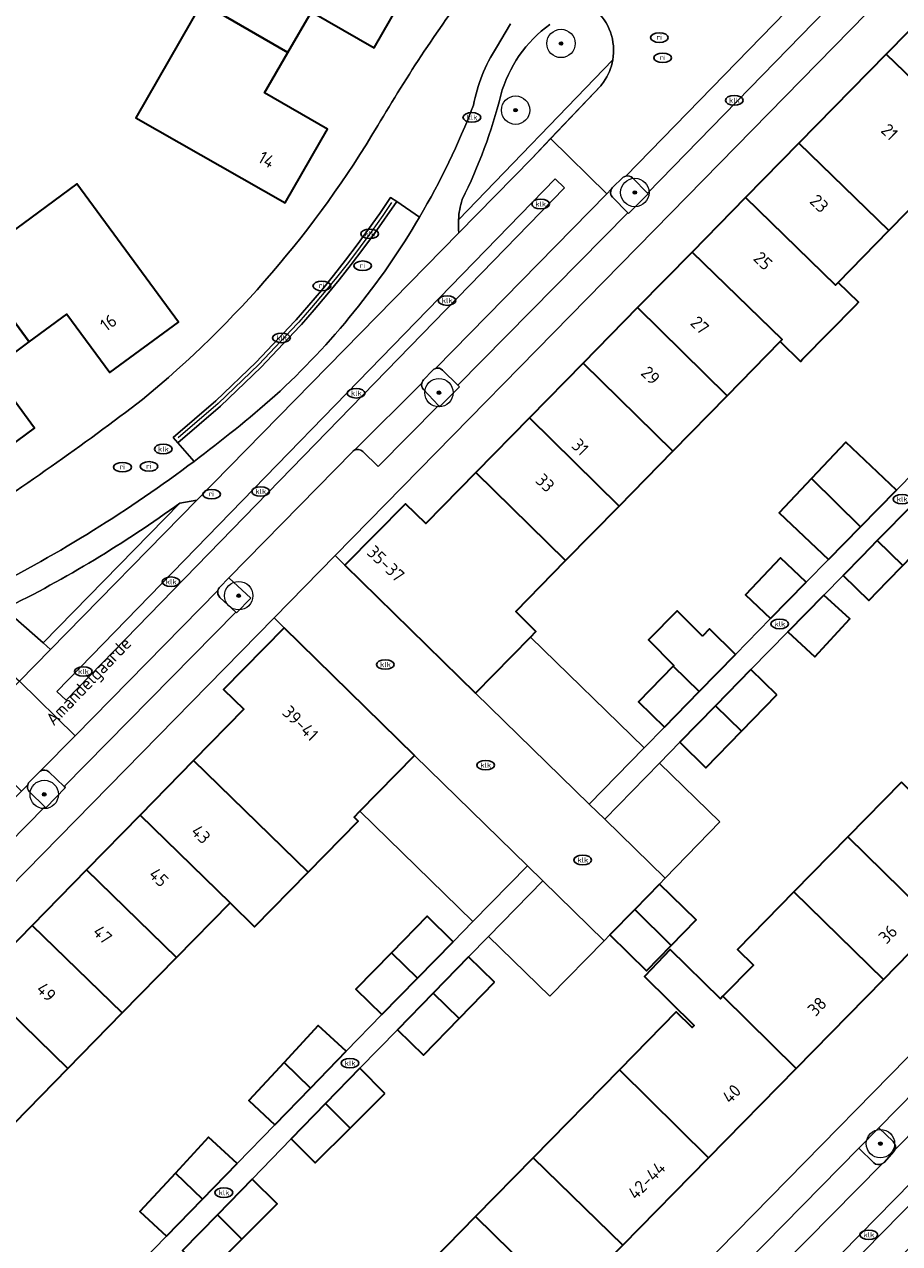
# Model space of a CAD drawing. Header units: metres. Extents: x 103671 to 105190, y 427150 to 429171.
# Tile 88 of 256: x 103730 to 103792, y 427876 to 427962. Entities that reach past the tile are written whole.
import ezdxf
from ezdxf.enums import TextEntityAlignment as Align

# ---------------------------------------------------------------- set-up
doc = ezdxf.new("R2010")
doc.units = ezdxf.units.M
for name, color, linetype, lineweight in [('B-WE-GR-BOOM-S', 253, 'Continuous', 25), ('B-WE-GR-HAAG-GV', 253, 'Continuous', 13), ('B-WE-IE-MEUBILAIR-S', 253, 'Continuous', 25), ('B-WE-OG-BEBOUWING-GV', 253, 'Continuous', 35), ('B-WE-OG-BEBOUWING-T18', 7, 'Continuous', 18), ('B-WE-OG-TERREIN_BEGROEID-GV', 253, 'Continuous', 18), ('B-WE-OG-TERREIN_ERF-GV', 253, 'Continuous', 18), ('B-WE-OG-TOPOGRAFIE-T18', 7, 'Continuous', 18), ('B-WE-RI-HWA_GOOT_MOLGOOT-G', 253, 'Continuous', 18), ('B-WE-VH-GESLOTENVERHARDING_ASFALT-GV', 253, 'Continuous', 18), ('B-WE-VH-ONVERHARD_ZAND-GV', 253, 'Continuous', 18), ('B-WE-VH-OPENVERHARDING-GV', 253, 'Continuous', 18), ('B-WE-VH-OPENVERHARDING_BETONSTRAATSTEEN-GV', 253, 'Continuous', 18)]:
    doc.layers.add(name, color=color, linetype=linetype, lineweight=lineweight)
doc.styles.add('NLCS-ISO', font='NLCS-ISO.ttf')
doc.styles.add('NLCS-ISO-M500-T18', font='NLCS-ISO.ttf', dxfattribs={"height": 0.9})

# ---------------------------------------------------------------- blocks, each defined once
blk = doc.blocks.new('SIE-MEUBILAIR_PUT_KOLK-SO')
blk.add_ellipse((0, 0), major_axis=(1.25, 0), ratio=0.54)
at = {"style": 'NLCS-ISO'}
blk.add_text('klk', height=0.75, dxfattribs=at).set_placement((0.03, 0), align=Align.MIDDLE_CENTER)
blk = doc.blocks.new('SIE-MEUBILAIR_PUT_RIOOLPUT-SO')
blk.add_ellipse((0, 0), major_axis=(1.25, 0), ratio=0.54)
at = {"style": 'NLCS-ISO'}
blk.add_text('ri', height=0.75, dxfattribs=at).set_placement((-0.04, 0.07), align=Align.MIDDLE_CENTER)
blk = doc.blocks.new('SGR-BOOM_GBKN-SO')
at = {"linetype": 'ByBlock', "lineweight": 18}
h = blk.add_hatch(color=0, dxfattribs=at)
h.dxf.hatch_style = 1
edge = h.paths.add_edge_path()
edge.add_arc((0, 0), 0.25, 0, 360)
at = {"color": 0, "linetype": 'ByBlock', "lineweight": 18}
for radius in [2, 0.25]:
    blk.add_circle((0, 0), radius, dxfattribs=at)
at = {"color": 0, "linetype": 'ByBlock', "lineweight": 18, "style": 'NLCS-ISO'}
blk.add_attdef('SOORT', (2.5, 0), '', height=1.5, dxfattribs=at)

msp = doc.modelspace()

# ---------------------------------------------------------------- linework, layer by layer
at = {"layer": 'B-WE-GR-HAAG-GV', "flags": 128}
for points in [[(103771.449, 427959.143), (103760.583, 427947.881)], [(103760.597, 427946.951), (103765.746, 427952.206), (103770.596, 427957.313)], [(103772.135, 427950.832), (103771.447, 427950.174)], [(103772.507, 427948.378), (103772.555, 427948.329), (103773.951, 427949.706), (103773.892, 427949.765), (103772.834, 427950.824)], [(103771.437, 427949.461), (103772.507, 427948.378)], [(103758.737, 427937.27), (103758.116, 427936.593)], [(103760.651, 427936.106), (103760.521, 427936.234), (103759.457, 427937.287)], [(103758.118, 427935.915), (103759.166, 427934.786), (103759.238, 427934.709), (103760.651, 427936.106)], [(103744.405, 427922.654), (103743.76, 427921.996)], [(103743.776, 427921.28), (103744.897, 427920.235), (103744.94, 427920.196), (103745.941, 427921.229), (103744.405, 427922.654)], [(103731.055, 427908.997), (103730.387, 427908.313)], [(103732.893, 427907.88), (103732.802, 427907.965), (103731.725, 427908.983)], [(103730.367, 427907.577), (103731.442, 427906.532), (103731.51, 427906.466), (103732.893, 427907.88)], [(103791.204, 427882.94), (103790.193, 427883.91), (103788.768, 427882.476), (103789.834, 427881.455)], [(103790.554, 427881.484), (103791.232, 427882.248)]]:
    msp.add_lwpolyline(points, dxfattribs=at)
at = {"layer": 'B-WE-GR-HAAG-GV'}
for points in [[(103770.804, 427957.582, 0.110717), (103771.449, 427959.143)], [(103770.596, 427957.313, 0.022954), (103770.804, 427957.582)], [(103772.36, 427950.955, 0.131036), (103772.135, 427950.832)], [(103772.834, 427950.824, 0.263735), (103772.36, 427950.955)], [(103771.361, 427950.065, 0.337816), (103771.437, 427949.461)], [(103771.447, 427950.174, 0.076465), (103771.361, 427950.065)], [(103760.583, 427947.881, 0.036551), (103760.597, 427946.951)], [(103758.976, 427937.414, 0.143212), (103758.737, 427937.27)], [(103759.457, 427937.287, 0.266416), (103758.976, 427937.414)], [(103757.998, 427936.369, 0.248134), (103758.118, 427935.915)], [(103758.116, 427936.593, 0.12362), (103757.998, 427936.369)], [(103743.634, 427921.774, 0.278366), (103743.776, 427921.28)], [(103743.76, 427921.996, 0.133151), (103743.634, 427921.774)], [(103731.126, 427909.048, 0.047896), (103731.055, 427908.997)], [(103731.725, 427908.983, 0.336219), (103731.126, 427909.048)], [(103730.236, 427908.079, 0.281099), (103730.367, 427907.577)], [(103730.387, 427908.313, 0.142399), (103730.236, 427908.079)], [(103791.308, 427882.36, 0.326233), (103791.204, 427882.94)], [(103791.232, 427882.248, 0.065507), (103791.308, 427882.36)], [(103789.834, 427881.455, 0.319456), (103790.407, 427881.37)], [(103790.407, 427881.37, 0.095709), (103790.554, 427881.484)]]:
    msp.add_lwpolyline(points, format="xyb", dxfattribs=at)
at = {"layer": 'B-WE-GR-HAAG-GV', "flags": 128}
msp.add_lwpolyline([(103742.144, 427928.128), (103740.962, 427927.926), (103731.318, 427918.075), (103731.84, 427917.616)], close=True, dxfattribs=at)
at = {"layer": 'B-WE-OG-BEBOUWING-GV', "flags": 128}
for points in [[(103742.512, 427963.151), (103748.568, 427959.673), (103750.214, 427962.538), (103754.635, 427959.998), (103757.627, 427965.193), (103747.144, 427971.215)], [(103790.714, 427959.554), (103795.897, 427954.542), (103798.066, 427956.757), (103799.223, 427955.623), (103803.218, 427959.702), (103796.876, 427965.835)], [(103742.512, 427963.151), (103737.859, 427955.051), (103748.364, 427949.082), (103751.347, 427954.271), (103746.924, 427956.812), (103748.568, 427959.673)], [(103790.714, 427959.554), (103784.55, 427953.271), (103790.903, 427947.128), (103794.885, 427951.194), (103793.728, 427952.327), (103795.897, 427954.542)], [(103787.321, 427943.47), (103790.903, 427947.128), (103784.55, 427953.271), (103780.794, 427949.442), (103787.124, 427943.269)], [(103726.197, 427944.891), (103730.345, 427939.273), (103733.002, 427941.23), (103736.027, 427937.125), (103740.856, 427940.676), (103733.684, 427950.409)], [(103783.234, 427939.297), (103784.663, 427937.898), (103784.816, 427938.055), (103788.556, 427941.873), (103788.749, 427942.07), (103787.321, 427943.47), (103787.124, 427943.269), (103780.794, 427949.442), (103777.028, 427945.603), (103783.38, 427939.446)], [(103779.505, 427935.489), (103783.234, 427939.297), (103783.38, 427939.446), (103777.028, 427945.603), (103773.19, 427941.691)], [(103730.345, 427939.273), (103726.197, 427944.891), (103718.678, 427939.35), (103721.518, 427935.534), (103723.315, 427933.12), (103725.892, 427929.657), (103730.711, 427933.207), (103727.685, 427937.313)], [(103775.671, 427931.574), (103779.505, 427935.489), (103773.19, 427941.691), (103769.352, 427937.78)], [(103775.671, 427931.574), (103769.352, 427937.78), (103765.571, 427933.925), (103771.892, 427927.716)], [(103761.803, 427930.085), (103768.128, 427923.872), (103771.892, 427927.716), (103765.571, 427933.925)], [(103788.905, 427926.258), (103791.431, 427928.835), (103787.858, 427932.212), (103785.444, 427929.658)], [(103765.654, 427918.488), (103766.038, 427918.879), (103764.609, 427920.279), (103768.128, 427923.872), (103761.803, 427930.085), (103758.281, 427926.494), (103756.838, 427927.877), (103752.58, 427923.551), (103761.784, 427914.535)], [(103786.641, 427923.949), (103788.905, 427926.258), (103785.444, 427929.658), (103783.159, 427927.241)], [(103790.079, 427925.283), (103791.868, 427923.53), (103794.359, 427926.116), (103792.578, 427927.832)], [(103789.006, 427924.188), (103787.67, 427922.825), (103789.494, 427921.067), (103790.804, 427922.426), (103791.868, 427923.53), (103790.079, 427925.283)], [(103785.074, 427922.351), (103783.263, 427924.064), (103780.796, 427921.456), (103782.56, 427919.787)], [(103786.313, 427921.441), (103783.769, 427918.844), (103785.689, 427917.086), (103788.143, 427919.765)], [(103777.77, 427918.555), (103775.986, 427920.329), (103773.953, 427918.286), (103775.756, 427916.491), (103775.701, 427916.434), (103777.527, 427914.64), (103780.091, 427917.268), (103778.259, 427919.056)], [(103750.001, 427901.934), (103753.514, 427905.509), (103753.222, 427905.805), (103753.636, 427906.226), (103757.478, 427910.147), (103748.301, 427919.136), (103744.026, 427914.802), (103745.468, 427913.403), (103741.924, 427909.786)], [(103777.527, 427914.64), (103775.701, 427916.434), (103773.251, 427913.924), (103775.083, 427912.136)], [(103783.013, 427914.416), (103781.181, 427916.204), (103778.677, 427913.639), (103780.51, 427911.851)], [(103778.677, 427913.639), (103776.173, 427911.073), (103778.006, 427909.285), (103780.51, 427911.851)], [(103738.153, 427905.936), (103744.502, 427899.762), (103746.202, 427898.068), (103750.001, 427901.934), (103741.924, 427909.786)], [(103791.777, 427908.273), (103787.993, 427904.41), (103794.296, 427898.233), (103798.082, 427902.095)], [(103740.722, 427895.905), (103744.502, 427899.762), (103738.153, 427905.936), (103734.381, 427902.085)], [(103787.993, 427904.41), (103784.208, 427900.547), (103790.504, 427894.365), (103794.296, 427898.233)], [(103730.553, 427898.178), (103736.9, 427892.006), (103740.722, 427895.905), (103734.381, 427902.085)], [(103774.748, 427901.09), (103772.996, 427899.295), (103775.559, 427896.767), (103777.324, 427898.576)], [(103790.504, 427894.365), (103784.208, 427900.547), (103780.226, 427896.484), (103781.354, 427895.378), (103779.199, 427893.179), (103784.357, 427888.094)], [(103772.996, 427899.295), (103771.242, 427897.498), (103773.819, 427894.984), (103775.559, 427896.767)], [(103760.199, 427897.027), (103758.367, 427898.815), (103755.855, 427896.241), (103757.691, 427894.457)], [(103736.9, 427892.006), (103730.553, 427898.178), (103726.726, 427894.271), (103733.072, 427888.099)], [(103757.691, 427894.457), (103755.855, 427896.241), (103753.359, 427893.683), (103755.191, 427891.895)], [(103763.124, 427894.172), (103761.292, 427895.96), (103758.789, 427893.394), (103760.621, 427891.606)], [(103784.357, 427888.094), (103779.199, 427893.179), (103779.026, 427893.002), (103775.49, 427896.484), (103773.679, 427894.573), (103777.184, 427891.121), (103777.038, 427890.972), (103775.909, 427892.078), (103771.92, 427888.006), (103778.189, 427881.803)], [(103719.175, 427886.562), (103725.52, 427880.394), (103733.072, 427888.099), (103726.726, 427894.271)], [(103758.789, 427893.394), (103756.285, 427890.828), (103758.117, 427889.04), (103760.621, 427891.606)], [(103752.673, 427889.305), (103750.704, 427891.123), (103748.301, 427888.521), (103750.154, 427886.715)], [(103750.154, 427886.715), (103748.301, 427888.521), (103745.814, 427885.828), (103747.647, 427884.136)], [(103755.4, 427886.341), (103753.64, 427888.109), (103751.222, 427885.623), (103752.943, 427883.894)], [(103771.92, 427888.006), (103765.849, 427881.811), (103772.146, 427875.638), (103778.189, 427881.803)], [(103752.943, 427883.894), (103751.222, 427885.623), (103748.804, 427883.137), (103750.486, 427881.447)], [(103744.986, 427881.399), (103742.98, 427883.252), (103740.65, 427880.729), (103742.544, 427878.888)], [(103765.849, 427881.811), (103761.783, 427877.662), (103768.079, 427871.49), (103772.146, 427875.638)], [(103742.544, 427878.888), (103740.65, 427880.729), (103738.142, 427878.013), (103740.013, 427876.285)], [(103746.054, 427880.31), (103743.601, 427877.789), (103745.307, 427876.074), (103747.801, 427878.553)], [(103745.307, 427876.074), (103743.601, 427877.789), (103741.148, 427875.267), (103742.812, 427873.594)], [(103761.783, 427877.662), (103757.718, 427873.513), (103764.012, 427867.342), (103768.079, 427871.49)]]:
    msp.add_lwpolyline(points, close=True, dxfattribs=at)
at = {"layer": 'B-WE-OG-TERREIN_BEGROEID-GV'}
for points in [[(103771.449, 427959.143, 0.261824), (103770.185, 427962.702)], [(103767.006, 427961.643, 0.169373), (103763.555, 427956.652)], [(103763.555, 427956.652, -0.055902), (103760.83, 427949.302)], [(103760.83, 427949.302, 0.057299), (103760.583, 427947.881)], [(103740.962, 427927.926, -0.042522), (103728.595, 427920.466)]]:
    msp.add_lwpolyline(points, format="xyb", dxfattribs=at)
at = {"layer": 'B-WE-OG-TERREIN_BEGROEID-GV', "flags": 128}
for points in [[(103760.583, 427947.881), (103771.449, 427959.143)], [(103728.595, 427920.466), (103731.318, 427918.075), (103740.962, 427927.926)]]:
    msp.add_lwpolyline(points, dxfattribs=at)
at = {"layer": 'B-WE-OG-TERREIN_ERF-GV', "flags": 128}
for points in [[(103829.495, 428003.435), (103813.533, 427987.125), (103774.354, 427947.153), (103751.888, 427924.229), (103752.58, 427923.551), (103756.838, 427927.877), (103758.281, 427926.494), (103761.803, 427930.085), (103765.571, 427933.925), (103769.352, 427937.78), (103773.19, 427941.691), (103777.028, 427945.603), (103780.794, 427949.442), (103784.55, 427953.271), (103790.714, 427959.554), (103796.876, 427965.835), (103800.678, 427969.711), (103804.495, 427973.602), (103808.276, 427977.456), (103812.058, 427981.311), (103815.827, 427985.153), (103826.576, 427996.114), (103827.659, 427995.125), (103829.458, 427996.943)], [(103794.885, 427951.194), (103790.903, 427947.128), (103787.321, 427943.47), (103788.749, 427942.07), (103788.556, 427941.873), (103784.816, 427938.055), (103784.663, 427937.898), (103783.234, 427939.297), (103779.505, 427935.489), (103775.671, 427931.574), (103771.892, 427927.716), (103768.128, 427923.872), (103764.609, 427920.279), (103766.038, 427918.879), (103765.654, 427918.488), (103773.656, 427910.679), (103775.083, 427912.136), (103773.251, 427913.924), (103775.701, 427916.434), (103775.756, 427916.491), (103773.953, 427918.286), (103775.986, 427920.329), (103777.77, 427918.555), (103778.259, 427919.056), (103780.091, 427917.268), (103782.56, 427919.787), (103780.796, 427921.456), (103783.263, 427924.064), (103785.074, 427922.351), (103786.641, 427923.949), (103783.159, 427927.241), (103785.444, 427929.658), (103787.858, 427932.212), (103791.431, 427928.835), (103794.062, 427931.518)], [(103791.868, 427923.53), (103790.804, 427922.426), (103789.494, 427921.067), (103787.67, 427922.825), (103786.313, 427921.441), (103788.143, 427919.765), (103785.689, 427917.086), (103783.769, 427918.844), (103781.181, 427916.204), (103783.013, 427914.416), (103780.51, 427911.851), (103778.006, 427909.285), (103776.173, 427911.073), (103774.749, 427909.613), (103778.994, 427905.47), (103775.137, 427901.492), (103774.748, 427901.09), (103777.324, 427898.576), (103775.559, 427896.767), (103773.819, 427894.984), (103771.242, 427897.498), (103770.845, 427897.094), (103767.003, 427893.182), (103762.689, 427897.391), (103761.292, 427895.96), (103763.124, 427894.172), (103760.621, 427891.606), (103758.117, 427889.04), (103756.285, 427890.828), (103753.64, 427888.109), (103755.4, 427886.341), (103752.943, 427883.894), (103750.486, 427881.447), (103748.804, 427883.137), (103746.054, 427880.31), (103747.801, 427878.553), (103745.307, 427876.074), (103742.812, 427873.594)], [(103696.327, 427863.239), (103699.294, 427866.267), (103706.859, 427873.99), (103713.017, 427880.276), (103719.175, 427886.562), (103726.726, 427894.271), (103730.553, 427898.178), (103734.381, 427902.085), (103738.153, 427905.936), (103741.924, 427909.786), (103745.468, 427913.403), (103744.026, 427914.802), (103748.301, 427919.136), (103747.584, 427919.838), (103696.327, 427867.538)], [(103757.718, 427873.513), (103761.783, 427877.662), (103765.849, 427881.811), (103771.92, 427888.006), (103775.909, 427892.078), (103777.038, 427890.972), (103777.184, 427891.121), (103773.679, 427894.573), (103775.49, 427896.484), (103779.026, 427893.002), (103779.199, 427893.179), (103781.354, 427895.378), (103780.226, 427896.484), (103784.208, 427900.547), (103787.993, 427904.41), (103791.777, 427908.273)], [(103737.355, 427873.551), (103740.013, 427876.285), (103738.142, 427878.013), (103740.65, 427880.729), (103742.98, 427883.252), (103744.986, 427881.399), (103747.647, 427884.136), (103745.814, 427885.828), (103748.301, 427888.521), (103750.704, 427891.123), (103752.673, 427889.305), (103755.191, 427891.895), (103753.359, 427893.683), (103755.855, 427896.241), (103758.367, 427898.815), (103760.199, 427897.027), (103761.599, 427898.455), (103753.636, 427906.226), (103753.222, 427905.805), (103753.514, 427905.509), (103750.001, 427901.934), (103746.202, 427898.068), (103744.502, 427899.762), (103740.722, 427895.905), (103736.9, 427892.006), (103733.072, 427888.099), (103725.52, 427880.394)]]:
    msp.add_lwpolyline(points, dxfattribs=at)
for points in [[(103742.512, 427963.151), (103747.144, 427971.215), (103757.627, 427965.193), (103754.635, 427959.998), (103750.214, 427962.538), (103748.568, 427959.673), (103746.924, 427956.812), (103751.347, 427954.271), (103748.364, 427949.082), (103737.859, 427955.051)], [(103726.197, 427944.891), (103733.684, 427950.409), (103740.856, 427940.676), (103736.027, 427937.125), (103733.002, 427941.23), (103730.345, 427939.273), (103727.685, 427937.313), (103730.711, 427933.207), (103725.892, 427929.657), (103723.315, 427933.12), (103721.518, 427935.534), (103718.678, 427939.35)], [(103824.721, 427922.03), (103822.526, 427924.148), (103818.263, 427919.812), (103816.821, 427921.21), (103813.299, 427917.618), (103809.528, 427913.771), (103805.712, 427909.879), (103801.897, 427905.987), (103798.082, 427902.095), (103794.296, 427898.233), (103790.504, 427894.365), (103784.357, 427888.094), (103778.189, 427881.803), (103772.146, 427875.638), (103768.079, 427871.49), (103764.012, 427867.342), (103759.946, 427863.194), (103755.396, 427858.552), (103751.875, 427854.961), (103753.303, 427853.56), (103749.035, 427849.212), (103751.213, 427847.073)]]:
    msp.add_lwpolyline(points, close=True, dxfattribs=at)
at = {"layer": 'B-WE-OG-TERREIN_ERF-GV'}
for points in [[(103754.9, 427954.514, -0.028863), (103761.739, 427964.795)], [(103738.327, 427935.215, 0.085861), (103754.9, 427954.514)], [(103725.248, 427926.032, 0.019495), (103738.327, 427935.215)]]:
    msp.add_lwpolyline(points, format="xyb", dxfattribs=at)
at = {"layer": 'B-WE-RI-HWA_GOOT_MOLGOOT-G', "flags": 128}
msp.add_lwpolyline([(103755.871, 427949.092), (103755.24, 427948.18), (103754.453, 427947.064), (103753.646, 427945.963), (103752.82, 427944.875), (103751.975, 427943.802), (103751.112, 427942.745), (103750.229, 427941.702), (103749.329, 427940.677), (103749.221, 427940.556), (103746.505, 427937.678), (103743.644, 427934.939), (103740.837, 427932.514)], dxfattribs=at)
at = {"layer": 'B-WE-VH-GESLOTENVERHARDING_ASFALT-GV', "flags": 128}
for points in [[(103764.251, 427961.679), (103763.255, 427960.012)], [(103740.962, 427927.926), (103742.144, 427928.128), (103760.597, 427946.951)], [(103725.976, 427918.809), (103729.202, 427915.801), (103729.466, 427915.554), (103729.651, 427915.382), (103731.84, 427917.616), (103731.318, 427918.075), (103728.595, 427920.466)]]:
    msp.add_lwpolyline(points, dxfattribs=at)
at = {"layer": 'B-WE-VH-GESLOTENVERHARDING_ASFALT-GV'}
for points in [[(103763.555, 427956.652, -0.169373), (103767.006, 427961.643)], [(103763.255, 427960.012, 0.097076), (103761.63, 427955.942)], [(103761.63, 427955.942, -0.040454), (103757.838, 427948.074)], [(103760.83, 427949.302, 0.055902), (103763.555, 427956.652)], [(103760.583, 427947.881, -0.057299), (103760.83, 427949.302)], [(103757.838, 427948.074, -0.075401), (103747.633, 427935.467)], [(103760.597, 427946.951, -0.036551), (103760.583, 427947.881)], [(103747.633, 427935.467, -0.018666), (103741.955, 427930.859)], [(103741.955, 427930.859, -0.044094), (103727.366, 427921.791)], [(103728.595, 427920.466, 0.042522), (103740.962, 427927.926)]]:
    msp.add_lwpolyline(points, format="xyb", dxfattribs=at)
at = {"layer": 'B-WE-VH-ONVERHARD_ZAND-GV', "flags": 128}
for points in [[(103771.449, 427959.143), (103760.583, 427947.881)], [(103760.597, 427946.951), (103765.746, 427952.206), (103767.066, 427953.596), (103770.596, 427957.313)], [(103771.437, 427949.461), (103772.507, 427948.378), (103772.555, 427948.329), (103773.951, 427949.706), (103773.892, 427949.765), (103772.834, 427950.824)], [(103772.135, 427950.832), (103771.447, 427950.174)], [(103758.737, 427937.27), (103758.116, 427936.593)], [(103758.118, 427935.915), (103759.166, 427934.786), (103759.238, 427934.709), (103760.651, 427936.106), (103760.521, 427936.234), (103759.456, 427937.288)], [(103744.405, 427922.654), (103743.76, 427921.996)], [(103743.776, 427921.28), (103744.897, 427920.235), (103744.94, 427920.196), (103745.941, 427921.229), (103744.405, 427922.654)], [(103731.055, 427908.997), (103730.387, 427908.313)], [(103732.893, 427907.88), (103732.802, 427907.965), (103731.725, 427908.983)], [(103730.367, 427907.577), (103731.442, 427906.532), (103731.51, 427906.466), (103732.893, 427907.88)], [(103791.204, 427882.94), (103790.193, 427883.91), (103788.768, 427882.476), (103789.834, 427881.455)], [(103790.554, 427881.484), (103791.232, 427882.248)]]:
    msp.add_lwpolyline(points, dxfattribs=at)
at = {"layer": 'B-WE-VH-ONVERHARD_ZAND-GV'}
for points in [[(103770.804, 427957.582, 0.110717), (103771.449, 427959.143)], [(103770.596, 427957.313, 0.022954), (103770.804, 427957.582)], [(103772.36, 427950.955, 0.131036), (103772.135, 427950.832)], [(103772.834, 427950.824, 0.263735), (103772.36, 427950.955)], [(103771.361, 427950.065, 0.337816), (103771.437, 427949.461)], [(103771.447, 427950.174, 0.076465), (103771.361, 427950.065)], [(103760.583, 427947.881, 0.036551), (103760.597, 427946.951)], [(103758.976, 427937.414, 0.143212), (103758.737, 427937.27)], [(103759.456, 427937.288, 0.266871), (103758.976, 427937.414)], [(103757.998, 427936.369, 0.248134), (103758.118, 427935.915)], [(103758.116, 427936.593, 0.12362), (103757.998, 427936.369)], [(103743.634, 427921.774, 0.278366), (103743.776, 427921.28)], [(103743.76, 427921.996, 0.133151), (103743.634, 427921.774)], [(103731.126, 427909.048, 0.047896), (103731.055, 427908.997)], [(103731.725, 427908.983, 0.336219), (103731.126, 427909.048)], [(103730.236, 427908.079, 0.281099), (103730.367, 427907.577)], [(103730.387, 427908.313, 0.142399), (103730.236, 427908.079)], [(103791.308, 427882.36, 0.326233), (103791.204, 427882.94)], [(103791.232, 427882.248, 0.065507), (103791.308, 427882.36)], [(103789.834, 427881.455, 0.319456), (103790.407, 427881.37)], [(103790.407, 427881.37, 0.095709), (103790.554, 427881.484)]]:
    msp.add_lwpolyline(points, format="xyb", dxfattribs=at)
at = {"layer": 'B-WE-VH-ONVERHARD_ZAND-GV', "flags": 128}
msp.add_lwpolyline([(103742.144, 427928.128), (103740.962, 427927.926), (103731.318, 427918.075), (103731.84, 427917.616)], close=True, dxfattribs=at)
at = {"layer": 'B-WE-VH-OPENVERHARDING-GV', "flags": 128}
for points in [[(103751.888, 427924.229), (103774.354, 427947.153), (103813.533, 427987.125), (103811.974, 427988.698), (103810.561, 427987.249), (103809.223, 427985.877), (103801.257, 427977.705), (103799.809, 427976.28), (103787.925, 427964.149), (103786.503, 427962.694), (103773.892, 427949.765), (103773.951, 427949.706), (103772.555, 427948.329), (103772.507, 427948.378), (103760.521, 427936.234), (103760.651, 427936.106), (103759.238, 427934.709), (103759.166, 427934.786), (103754.911, 427930.499), (103753.841, 427931.563)], [(103822.752, 427914.317), (103831.044, 427922.764), (103829.616, 427924.247), (103831.028, 427925.688), (103831.068, 427925.649), (103843.865, 427938.601), (103845.243, 427940.087), (103853.503, 427948.51), (103853.43, 427948.586), (103854.913, 427950.074), (103856.358, 427948.566), (103860.679, 427953.006), (103858.655, 427956.5), (103857.277, 427955.103), (103854.501, 427952.288), (103853.171, 427950.948), (103829.031, 427926.426), (103824.721, 427922.03), (103751.213, 427847.073)], [(103753.131, 427931.558), (103744.405, 427922.654), (103745.941, 427921.229), (103744.94, 427920.196), (103744.897, 427920.235), (103732.802, 427907.965), (103732.893, 427907.88), (103731.51, 427906.466), (103731.442, 427906.532), (103718.795, 427893.66), (103718.884, 427893.573), (103717.495, 427892.154), (103717.425, 427892.219), (103706.021, 427880.614), (103706.11, 427880.527), (103704.704, 427879.089), (103704.637, 427879.158), (103696.327, 427870.678)], [(103794.062, 427931.518), (103791.431, 427928.835), (103788.905, 427926.258), (103786.641, 427923.949), (103785.074, 427922.351), (103782.56, 427919.787), (103780.091, 427917.268), (103777.527, 427914.64), (103775.083, 427912.136), (103773.656, 427910.679), (103769.782, 427906.716), (103770.879, 427905.646), (103774.749, 427909.613), (103776.173, 427911.073), (103778.677, 427913.639), (103781.181, 427916.204), (103783.769, 427918.844), (103786.313, 427921.441), (103787.67, 427922.825), (103789.006, 427924.188), (103790.079, 427925.283), (103792.578, 427927.832)], [(103696.327, 427867.538), (103747.584, 427919.838), (103751.888, 427924.229)], [(103757.848, 427848.912), (103756.795, 427849.919), (103761.069, 427854.295), (103762.454, 427855.693), (103775.475, 427868.935), (103776.849, 427870.352), (103788.768, 427882.476), (103790.193, 427883.91), (103802.125, 427896.046), (103803.472, 427897.528), (103815.411, 427909.649), (103816.818, 427911.067), (103820.965, 427915.365), (103822.045, 427914.31)], [(103741.148, 427875.267), (103743.601, 427877.789), (103746.054, 427880.31), (103748.804, 427883.137), (103751.222, 427885.623), (103753.64, 427888.109), (103756.285, 427890.828), (103758.789, 427893.394), (103761.292, 427895.96), (103762.689, 427897.391), (103766.518, 427901.315), (103765.431, 427902.377), (103761.599, 427898.455), (103760.199, 427897.027), (103757.691, 427894.457), (103755.191, 427891.895), (103752.673, 427889.305), (103750.154, 427886.715), (103747.647, 427884.136), (103744.986, 427881.399), (103742.544, 427878.888), (103740.013, 427876.285), (103737.355, 427873.551)]]:
    msp.add_lwpolyline(points, dxfattribs=at)
at = {"layer": 'B-WE-VH-OPENVERHARDING-GV'}
for points in [[(103753.215, 427931.627, 0.058898), (103753.131, 427931.558)], [(103753.841, 427931.563, 0.352749), (103753.215, 427931.627)]]:
    msp.add_lwpolyline(points, format="xyb", dxfattribs=at)
at = {"layer": 'B-WE-VH-OPENVERHARDING-GV', "flags": 128}
for points in [[(103751.888, 427924.229), (103747.584, 427919.838), (103748.301, 427919.136), (103757.478, 427910.147), (103765.431, 427902.377), (103766.518, 427901.315), (103770.845, 427897.094), (103771.242, 427897.498), (103772.996, 427899.295), (103774.748, 427901.09), (103775.137, 427901.492), (103770.879, 427905.646), (103769.782, 427906.716), (103761.784, 427914.535), (103752.58, 427923.551)], [(103769.782, 427906.716), (103773.656, 427910.679), (103765.654, 427918.488), (103761.784, 427914.535)], [(103761.599, 427898.455), (103765.431, 427902.377), (103757.478, 427910.147), (103753.636, 427906.226)], [(103774.749, 427909.613), (103770.879, 427905.646), (103775.137, 427901.492), (103778.994, 427905.47)], [(103762.689, 427897.391), (103767.003, 427893.182), (103770.845, 427897.094), (103766.518, 427901.315)]]:
    msp.add_lwpolyline(points, close=True, dxfattribs=at)
at = {"layer": 'B-WE-VH-OPENVERHARDING_BETONSTRAATSTEEN-GV'}
for points in [[(103761.739, 427964.795, 0.028863), (103754.9, 427954.514)], [(103770.185, 427962.702, -0.261824), (103771.449, 427959.143)], [(103761.63, 427955.942, -0.097076), (103763.255, 427960.012)], [(103771.449, 427959.143, -0.110717), (103770.804, 427957.582)], [(103770.804, 427957.582, -0.022954), (103770.596, 427957.313)], [(103757.838, 427948.074, 0.040454), (103761.63, 427955.942)], [(103754.9, 427954.514, -0.085861), (103738.327, 427935.215)], [(103772.135, 427950.832, -0.131036), (103772.36, 427950.955)], [(103772.36, 427950.955, -0.263735), (103772.834, 427950.824)], [(103771.437, 427949.461, -0.337816), (103771.361, 427950.065)], [(103771.361, 427950.065, -0.076465), (103771.447, 427950.174)], [(103747.633, 427935.467, 0.075401), (103757.838, 427948.074)], [(103758.737, 427937.27, -0.143212), (103758.976, 427937.414)], [(103758.976, 427937.414, -0.266871), (103759.456, 427937.288)], [(103758.118, 427935.915, -0.248134), (103757.998, 427936.369)], [(103757.998, 427936.369, -0.12362), (103758.116, 427936.593)], [(103741.955, 427930.859, 0.018666), (103747.633, 427935.467)], [(103738.327, 427935.215, -0.019495), (103725.248, 427926.032)], [(103753.131, 427931.558, -0.058898), (103753.215, 427931.627)], [(103753.215, 427931.627, -0.352749), (103753.841, 427931.563)], [(103727.366, 427921.791, 0.044094), (103741.955, 427930.859)], [(103743.776, 427921.28, -0.278366), (103743.634, 427921.774)], [(103743.634, 427921.774, -0.133151), (103743.76, 427921.996)], [(103731.055, 427908.997, -0.047896), (103731.126, 427909.048)], [(103731.126, 427909.048, -0.336219), (103731.725, 427908.983)], [(103730.367, 427907.577, -0.281099), (103730.236, 427908.079)], [(103730.236, 427908.079, -0.142399), (103730.387, 427908.313)], [(103791.204, 427882.94, -0.326233), (103791.308, 427882.36)], [(103791.308, 427882.36, -0.065507), (103791.232, 427882.248)], [(103790.407, 427881.37, -0.319456), (103789.834, 427881.455)], [(103790.554, 427881.484, -0.095709), (103790.407, 427881.37)]]:
    msp.add_lwpolyline(points, format="xyb", dxfattribs=at)
at = {"layer": 'B-WE-VH-OPENVERHARDING_BETONSTRAATSTEEN-GV', "flags": 128}
for points in [[(103785.393, 427964.347), (103785.374, 427964.327), (103772.364, 427950.959), (103772.36, 427950.955)], [(103772.36, 427950.955), (103772.364, 427950.959), (103785.374, 427964.327), (103785.393, 427964.347)], [(103772.834, 427950.824), (103773.892, 427949.765), (103786.503, 427962.694)], [(103763.255, 427960.012), (103764.251, 427961.679)], [(103770.596, 427957.313), (103767.066, 427953.596), (103771.018, 427949.714), (103771.326, 427950.029), (103771.361, 427950.065)], [(103758.976, 427937.414), (103758.985, 427937.424), (103771.018, 427949.714), (103767.066, 427953.596), (103765.746, 427952.206), (103760.597, 427946.951), (103742.144, 427928.128), (103731.84, 427917.616), (103729.651, 427915.382), (103733.567, 427911.532), (103743.627, 427921.767), (103743.634, 427921.774)], [(103771.447, 427950.174), (103772.135, 427950.832)], [(103771.361, 427950.065), (103771.326, 427950.029), (103771.018, 427949.714), (103758.985, 427937.424), (103758.976, 427937.414)], [(103741.955, 427930.859), (103740.806, 427932.157), (103740.489, 427932.544), (103743.476, 427935.124), (103746.328, 427937.854), (103749.037, 427940.725), (103749.142, 427940.842), (103750.04, 427941.866), (103750.919, 427942.905), (103751.78, 427943.959), (103752.622, 427945.028), (103753.446, 427946.112), (103754.25, 427947.21), (103755.034, 427948.322), (103755.799, 427949.448), (103756.239, 427949.163), (103757.838, 427948.074)], [(103757.838, 427948.074), (103756.239, 427949.163), (103754.656, 427946.918), (103753.846, 427945.813), (103753.018, 427944.722), (103752.17, 427943.646), (103751.304, 427942.585), (103750.419, 427941.539), (103749.516, 427940.511), (103749.405, 427940.387), (103746.683, 427937.501), (103743.813, 427934.754), (103740.806, 427932.157), (103741.955, 427930.859)], [(103760.521, 427936.234), (103772.507, 427948.378), (103771.437, 427949.461)], [(103758.116, 427936.593), (103758.737, 427937.27)], [(103759.456, 427937.288), (103760.521, 427936.234)], [(103757.998, 427936.369), (103757.99, 427936.361), (103753.267, 427931.678), (103753.215, 427931.627)], [(103753.215, 427931.627), (103753.267, 427931.678), (103757.99, 427936.361), (103757.998, 427936.369)], [(103759.166, 427934.786), (103758.118, 427935.915)], [(103753.841, 427931.563), (103754.911, 427930.499), (103759.166, 427934.786)], [(103743.76, 427921.996), (103744.405, 427922.654), (103753.131, 427931.558)], [(103743.634, 427921.774), (103743.627, 427921.767), (103733.567, 427911.532), (103731.14, 427909.062), (103731.126, 427909.048)], [(103731.725, 427908.983), (103732.802, 427907.965), (103744.897, 427920.235), (103743.776, 427921.28)], [(103731.126, 427909.048), (103731.14, 427909.062), (103733.567, 427911.532), (103729.651, 427915.382), (103725.906, 427911.562), (103729.788, 427907.622), (103730.217, 427908.06), (103730.236, 427908.079)], [(103730.387, 427908.313), (103731.055, 427908.997)], [(103730.236, 427908.079), (103730.217, 427908.06), (103729.788, 427907.622), (103717.195, 427894.785), (103717.151, 427894.741)], [(103717.758, 427894.67), (103718.795, 427893.66), (103731.442, 427906.532), (103730.367, 427907.577)], [(103803.16, 427895.054), (103802.125, 427896.046), (103790.193, 427883.91), (103791.204, 427882.94)], [(103791.308, 427882.36), (103791.363, 427882.417), (103796.548, 427887.679), (103803.715, 427894.952), (103803.733, 427894.97)], [(103777.137, 427867.813), (103777.099, 427867.775), (103763.701, 427854.166), (103767.64, 427850.209), (103777.25, 427860.003), (103789.164, 427872.218), (103800.582, 427883.822), (103796.548, 427887.679), (103791.363, 427882.417), (103791.308, 427882.36)], [(103789.834, 427881.455), (103788.768, 427882.476), (103776.849, 427870.352), (103777.934, 427869.41)], [(103791.232, 427882.248), (103790.554, 427881.484)], [(103778.074, 427868.855), (103778.106, 427868.887), (103790.388, 427881.352), (103790.407, 427881.37)], [(103790.407, 427881.37), (103790.388, 427881.352), (103778.106, 427868.887), (103778.074, 427868.855)]]:
    msp.add_lwpolyline(points, dxfattribs=at)
for points in [[(103768.044, 427950.13), (103767.395, 427950.761), (103732.288, 427914.66), (103732.937, 427914.029)], [(103768.044, 427950.13), (103732.937, 427914.029), (103732.288, 427914.66), (103767.395, 427950.761)], [(103756.239, 427949.163), (103755.799, 427949.448), (103755.034, 427948.322), (103754.25, 427947.21), (103753.446, 427946.112), (103752.622, 427945.028), (103751.78, 427943.959), (103750.919, 427942.905), (103750.04, 427941.866), (103749.142, 427940.842), (103749.037, 427940.725), (103746.328, 427937.854), (103743.476, 427935.124), (103740.489, 427932.544), (103740.806, 427932.157), (103743.813, 427934.754), (103746.683, 427937.501), (103749.405, 427940.387), (103749.516, 427940.511), (103750.419, 427941.539), (103751.304, 427942.585), (103752.17, 427943.646), (103753.018, 427944.722), (103753.846, 427945.813), (103754.656, 427946.918)], [(103766.547, 427853.65), (103767.277, 427852.933), (103798.202, 427884.437), (103797.472, 427885.153)], [(103766.547, 427853.65), (103797.472, 427885.153), (103798.202, 427884.437), (103767.277, 427852.933)]]:
    msp.add_lwpolyline(points, close=True, dxfattribs=at)

# ---------------------------------------------------------------- block references
at = {"layer": 'B-WE-GR-BOOM-S', "xscale": 0.5, "yscale": 0.5, "zscale": 0.5}
for p in [(103767.8, 427960.3), (103764.6, 427955.6), (103773, 427949.8), (103759.2, 427935.7), (103745.1, 427921.4), (103731.4, 427907.4), (103790.3, 427882.8)]:
    msp.add_blockref('SGR-BOOM_GBKN-SO', p, dxfattribs=at)
at = {"layer": 'B-WE-IE-MEUBILAIR-S', "xscale": 0.5, "yscale": 0.5, "zscale": 0.5}
for name, p in [('SIE-MEUBILAIR_PUT_RIOOLPUT-SO', (103774.734, 427960.713)), ('SIE-MEUBILAIR_PUT_RIOOLPUT-SO', (103774.96, 427959.286)), ('SIE-MEUBILAIR_PUT_KOLK-SO', (103780, 427956.29)), ('SIE-MEUBILAIR_PUT_KOLK-SO', (103761.52, 427955.09)), ('SIE-MEUBILAIR_PUT_KOLK-SO', (103766.36, 427948.99)), ('SIE-MEUBILAIR_PUT_KOLK-SO', (103754.33, 427946.89)), ('SIE-MEUBILAIR_PUT_RIOOLPUT-SO', (103753.832, 427944.64)), ('SIE-MEUBILAIR_PUT_RIOOLPUT-SO', (103750.954, 427943.22)), ('SIE-MEUBILAIR_PUT_KOLK-SO', (103759.77, 427942.19)), ('SIE-MEUBILAIR_PUT_KOLK-SO', (103748.11, 427939.56)), ('SIE-MEUBILAIR_PUT_KOLK-SO', (103753.37, 427935.66)), ('SIE-MEUBILAIR_PUT_KOLK-SO', (103739.78, 427931.73)), ('SIE-MEUBILAIR_PUT_RIOOLPUT-SO', (103736.912, 427930.453)), ('SIE-MEUBILAIR_PUT_RIOOLPUT-SO', (103738.787, 427930.504)), ('SIE-MEUBILAIR_PUT_RIOOLPUT-SO', (103743.188, 427928.548)), ('SIE-MEUBILAIR_PUT_KOLK-SO', (103746.64, 427928.74)), ('SIE-MEUBILAIR_PUT_KOLK-SO', (103791.82, 427928.2)), ('SIE-MEUBILAIR_PUT_KOLK-SO', (103740.33, 427922.38)), ('SIE-MEUBILAIR_PUT_KOLK-SO', (103783.21, 427919.41)), ('SIE-MEUBILAIR_PUT_KOLK-SO', (103734.15, 427916.06)), ('SIE-MEUBILAIR_PUT_KOLK-SO', (103755.42, 427916.55)), ('SIE-MEUBILAIR_PUT_KOLK-SO', (103762.49, 427909.46)), ('SIE-MEUBILAIR_PUT_KOLK-SO', (103769.33, 427902.78)), ('SIE-MEUBILAIR_PUT_KOLK-SO', (103752.93, 427888.47)), ('SIE-MEUBILAIR_PUT_KOLK-SO', (103744.05, 427879.35)), ('SIE-MEUBILAIR_PUT_KOLK-SO', (103789.48, 427876.38))]:
    msp.add_blockref(name, p, dxfattribs=at)

# ---------------------------------------------------------------- texts
at = {"layer": 'B-WE-OG-BEBOUWING-T18', "style": 'NLCS-ISO-M500-T18'}
for s, rotation, p in [('21', 315.5, (103790.943, 427954.075)), ('14', 330.1, (103747.067, 427952.117)), ('23', 315.6, (103785.991, 427949.028)), ('25', 315.5, (103782.03, 427944.99)), ('16', 36.4, (103735.92, 427940.632)), ('27', 315.5, (103777.578, 427940.452)), ('29', 315.5, (103774.107, 427936.914)), ('31', 315.6, (103769.155, 427931.867)), ('33', 315.5, (103766.684, 427929.348)), ('35-37', 316.2, (103755.463, 427923.654)), ('39-41', 315.6, (103749.45, 427912.412)), ('43', 315.6, (103742.437, 427904.593)), ('45', 315.6, (103739.468, 427901.562)), ('47', 315.6, (103735.509, 427897.521)), ('36', 45.6, (103790.827, 427897.552)), ('49', 315.6, (103731.551, 427893.481)), ('38', 45.6, (103785.84, 427892.464)), ('40', 45.6, (103779.811, 427886.314)), ('42-44', 45.6, (103773.833, 427880.216))]:
    msp.add_text(s, height=0.9, rotation=rotation, dxfattribs=at).set_placement(p, align=Align.MIDDLE)
at = {"layer": 'B-WE-OG-TOPOGRAFIE-T18', "style": 'NLCS-ISO-M500-T18'}
msp.add_text('Amandelgaarde', height=0.9, rotation=46.3, dxfattribs=at).set_placement((103734.608, 427915.293), align=Align.MIDDLE)

doc.saveas('drawing.dxf')
